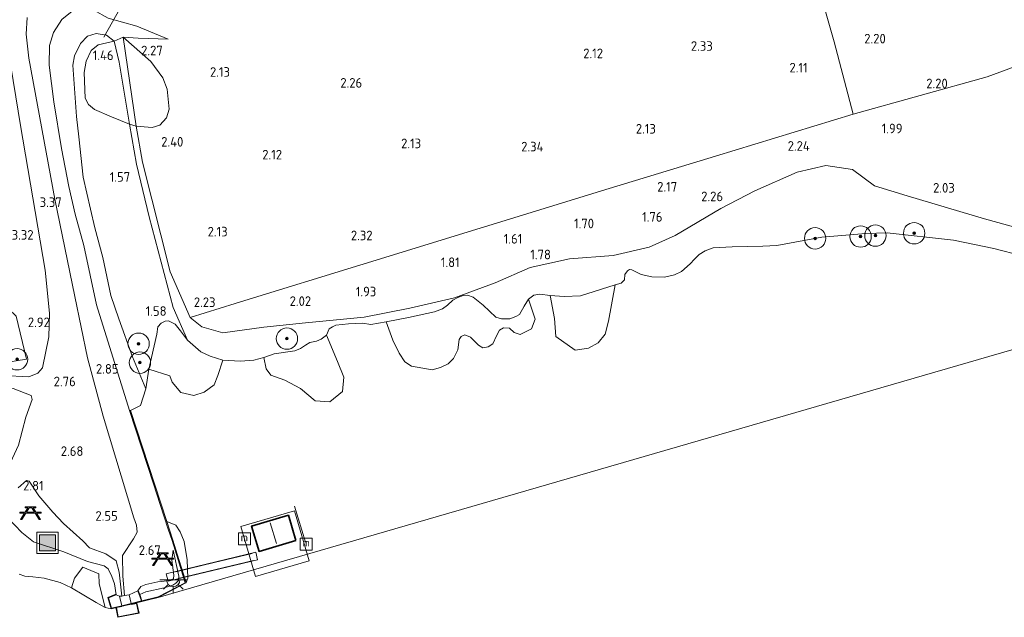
# Model space of a CAD drawing. Extents: x 141961 to 144947, y 416202 to 417778.
# Tile 24 of 122: x 142319 to 142503, y 417014 to 417126. Entities that reach past the tile are written whole.
import ezdxf
from ezdxf.enums import TextEntityAlignment as Align

# ---------------------------------------------------------------- set-up
doc = ezdxf.new("R2010")
doc.units = 0
for name, color, linetype, lineweight in [('B-ME-GR-BOOM-S', 90, 'Continuous', 25), ('B-ME-GR-BOUWLAND_AKKERBOUW-GV', 80, 'Continuous', 13), ('B-ME-GR-GRAS-GV', 60, 'Continuous', 13), ('B-ME-GR-STRUIK-GV', 90, 'Continuous', 13), ('B-ME-GW-TALUD_KRUIN-G', 90, 'Continuous', 18), ('B-ME-GW-TALUD_TEEN-G', 90, 'Continuous', 18), ('B-ME-IE-MEUBILAIR_WATERWEGMEUBILAIR-S', 150, 'Continuous', 25), ('B-ME-IE-MEUBILAIR_WATERWEGMEUBILAIR_AFMEERCONSTRUCTIE-G', 150, 'Continuous', 18), ('B-ME-IE-MEUBILAIR_WEGMEUBILAIR-S', 7, 'Continuous', 25), ('B-ME-IE-TERREINAFSCHEIDING_DOORGANG-G', 210, 'Continuous', 18), ('B-ME-IE-TERREINAFSCHEIDING_KUNSTMATIG_HEKWERK-G', 20, 'IE-TERREINAFSCHEIDING-KUNSTMATIG', 18), ('B-ME-IE-TERREINAFSCHEIDING_KUNSTMATIG_MUUR-GV', 90, 'Continuous', 18), ('B-ME-KG-KADASTRAAL_DAKRAND-G', 170, 'Continuous', 18), ('B-ME-KG-KADASTRAAL_NOK-G', 10, 'Continuous', 18), ('B-ME-KW-KUNSTWERK_BRUG-GV', 170, 'Continuous', 18), ('B-ME-KW-KUNSTWERK_DUIKER-G', 170, 'Continuous', 18), ('B-ME-KW-KUNSTWERK_PONTON-GV', 170, 'Continuous', 18), ('B-ME-KW-KUNSTWERK_STEIGER-GV', 170, 'Continuous', 18), ('B-ME-OB-BEKLEDING_STORTSTEEN-GV', 30, 'Continuous', 18), ('B-ME-OB-OEVERVOORZIENING-G', 7, 'Continuous', 18), ('B-ME-OG-BEBOUWING_SCHUUR-GV', 7, 'Continuous', 35), ('B-ME-OG-HOOGTEPUNT-S', 7, 'Continuous', 25), ('B-ME-OG-TERREIN_GROEN-GV', 7, 'Continuous', 18), ('B-ME-OG-TERREIN_RECREATIE-GV', 7, 'Continuous', 18), ('B-ME-OG-WATER_HAVEN-GV', 170, 'Continuous', 18), ('B-ME-OG-WATER_RIVIER-GV', 130, 'Continuous', 18), ('B-ME-VH-VERHARDING_BETON-GV', 252, 'Continuous', 18), ('B-ME-VH-VERHARDING_HALFVERHARDING-GV', 252, 'Continuous', 18)]:
    doc.layers.add(name, color=color, linetype=linetype, lineweight=lineweight)
doc.styles.add('NLCS-ISO', font='NLCS-ISO.ttf')
doc.styles.add('NLCS-ISO-ANNOTATIVE-T18', font='NLCS-ISO.ttf', dxfattribs={"height": 1.8})
doc.linetypes.add('IE-TERREINAFSCHEIDING-KUNSTMATIG', pattern='A,4,[82,NLCS.SHX,S=0.75,R=90,X=0,Y=0],4,-2', length=10)

# ---------------------------------------------------------------- blocks, each defined once
blk = doc.blocks.new('SAL-HOOGTELABEL-SO')
at = {"color": 0, "linetype": 'ByBlock', "lineweight": -2, "style": 'NLCS-ISO-ANNOTATIVE-T18'}
blk.add_attdef('HOOGTE', text='', height=1.8, dxfattribs=at).set_placement((2.79, 0), align=Align.RIGHT)
blk = doc.blocks.new('SGR-BOOM_01-SO')
at = {"linetype": 'ByBlock', "lineweight": 18}
h = blk.add_hatch(color=0, dxfattribs=at)
h.dxf.hatch_style = 1
edge = h.paths.add_edge_path()
edge.add_arc((0, 0), 0.25, 0, 360)
at = {"color": 0, "linetype": 'ByBlock', "lineweight": 18}
for radius in [2, 0.25]:
    blk.add_circle((0, 0), radius, dxfattribs=at)
blk = doc.blocks.new('SIE-WEG_PICKNICKTAFEL-SO')
at = {"color": 0, "linetype": 'ByBlock', "lineweight": 18}
for points in [[(-0.89, -0.2), (-1.64, -1.4), (-1.88, -1.4), (-1.12, -0.2), (-2, -0.2), (-2, 0), (-1, 0), (-0.5, 0.8), (-1, 0.8), (-1, 1), (1, 1), (1, 0.8), (0.5, 0.8), (1, 0), (2, 0), (2, -0.2), (1.12, -0.2), (1.88, -1.4), (1.64, -1.4), (0.89, -0.2)], [(-0.76, 0), (0.76, 0), (0.26, 0.8), (-0.26, 0.8)]]:
    blk.add_lwpolyline(points, close=True, dxfattribs=at)
blk = doc.blocks.new('SKL-ET_OV_LICHTPUNT-SO')
at = {"color": 0, "linetype": 'ByBlock', "lineweight": 18}
for points in [[(-1.25, 0), (-2.5, 0)], [(1.25, 0), (2.5, 0)], [(-0.92, -0.85), (-1.83, -1.7)], [(0, -1.25), (0, -2.5)], [(0.92, -0.85), (1.83, -1.7)]]:
    blk.add_lwpolyline(points, dxfattribs=at)
blk.add_lwpolyline([(0, 0), (1.25, 0, -1), (-1.25, 0)], format="xyb", close=True, dxfattribs=at)
blk = doc.blocks.new('SIE-WEG_AFVALBAK-SO')
at = {"linetype": 'ByBlock', "lineweight": 18}
h = blk.add_hatch(color=0, dxfattribs=at)
h.dxf.hatch_style = 1
h.paths.add_polyline_path([(-1.5, -1.5), (1.5, -1.5), (1.5, 1.5), (-1.5, 1.5)])
at = {"color": 0, "linetype": 'ByBlock', "lineweight": 18}
for points in [[(-2, -2), (2, -2), (2, 2), (-2, 2)], [(-1.5, -1.5), (1.5, -1.5), (1.5, 1.5), (-1.5, 1.5)]]:
    blk.add_lwpolyline(points, close=True, dxfattribs=at)
blk = doc.blocks.new('SIE-WATER_MEERPAAL-SO')
at = {"color": 0, "linetype": 'ByBlock', "lineweight": 18}
blk.add_lwpolyline([(-1.12, -1.12), (1.12, -1.12), (1.12, 1.12), (-1.12, 1.12)], close=True, dxfattribs=at)
at = {"color": 0, "linetype": 'ByBlock', "lineweight": 18, "style": 'NLCS-ISO'}
blk.add_text('m', height=1.5, dxfattribs=at).set_placement((0, 0.28), align=Align.MIDDLE_CENTER)

msp = doc.modelspace()

# ---------------------------------------------------------------- linework, layer by layer
at = {"layer": 'B-ME-GR-BOUWLAND_AKKERBOUW-GV'}
msp.add_polyline3d([(142500.03, 417114.98, 2.26), (142474.93, 417108.04, 2.39), (142471.35, 417121.57, 2.39), (142460.7, 417159.02, 2.28), (142457.82, 417169.07, 2.27), (142617.39, 417207.03, 2.09), (142617.69, 417187.81, 2.11), (142617.81, 417169.15, 2.09), (142617.88, 417158.57, 2.15), (142607.05, 417154.54, 2.21), (142585.91, 417146.64, 2.27), (142563.68, 417138.51, 2.22), (142544.9, 417131.56, 2.19), (142522.68, 417123.34, 2.22)], close=True, dxfattribs=at)
at = {"layer": 'B-ME-GR-GRAS-GV'}
for points in [[(142460.7, 417159.02, 2.28), (142471.35, 417121.57, 2.39), (142474.93, 417108.04, 2.39), (142449.15, 417100.18, 2.35), (142429.25, 417094.08, 2.31), (142405.93, 417086.9, 2.31), (142382.61, 417079.72, 2.31), (142361.06, 417073.11, 2.29), (142359.3, 417072.57, 2.29), (142350.83, 417069.97, 2.27), (142347.14, 417078.47, 2.25), (142341.91, 417099.03, 2.18), (142340.76, 417105.75, 2.17), (142343.74, 417105.54, 2.13), (142345.15, 417105.98, 2.23), (142346.43, 417107.33, 2.27), (142346.91, 417108.94, 2.33), (142346.58, 417112.68, 2.33), (142345.72, 417114.79, 2.35), (142343.51, 417117.9, 2.35), (142338.33, 417122.45, 2.31), (142341.15, 417122.21, 2.4), (142346.75, 417122.04, 2.49), (142340.85, 417124.51, 3.21), (142335.54, 417126.01, 3.54)], [(142326.82, 417125.71, 4.25), (142325.28, 417123.31, 4.22), (142324.53, 417120.86, 4.08), (142324.44, 417117.17, 3.98), (142325.33, 417110.35, 3.73), (142326.78, 417101.57, 3.52), (142328.15, 417094.45, 3.23), (142329.35, 417089.28, 3.15), (142330.97, 417083.44, 3.19), (142333.31, 417072.35, 2.99), (142339.53, 417052.52, 2.36), (142343.99, 417038.82, 2.25), (142345.27, 417034.92, 2.4), (142346.77, 417030.34, 2.52), (142347.47, 417028.21, 2.45), (142348.59, 417024.62, 2.27), (142349.94, 417020.31, 1.46), (142344.86, 417017.64, 1.52), (142341.81, 417016.91, 1.06), (142341.41, 417018.11, 1.57), (142342.54, 417018.63, 1.47), (142346.01, 417019.35, 1.64), (142347.63, 417019.86, 1.81), (142348.17, 417020.24, 1.77), (142348.69, 417020.74, 1.74), (142348.74, 417021.53, 1.75), (142347.7, 417026.42, 2.37), (142347.45, 417024.52, 2.56), (142347.81, 417021.73, 2.45), (142347.73, 417021.01, 2.41), (142346.59, 417020.64, 2.39), (142344.82, 417020.5, 2.56), (142342.58, 417019.99, 2.57), (142341.6, 417019.59, 2.52), (142341.06, 417018.81, 2.33), (142339.43, 417018.07, 2.3), (142338.58, 417017.9, 2.27), (142338.27, 417021.53, 2.55), (142338.2, 417025.43, 2.76), (142340.28, 417028.51, 2.75), (142340.92, 417029.8, 2.68), (142340.84, 417031.11, 2.71), (142340.34, 417032.48, 2.7), (142334.55, 417051.46, 2.87), (142331.63, 417062.42, 2.86), (142329.28, 417073.88, 3.01), (142325.52, 417092.09, 3.49), (142320.67, 417118.47, 4.28), (142320.19, 417122.99, 4.4), (142320.33, 417126.1, 4.54)], [(142335.54, 417126.01, 3.54), (142340.85, 417124.51, 3.21), (142346.75, 417122.04, 2.49), (142341.15, 417122.21, 2.4), (142338.33, 417122.45, 2.31), (142336.64, 417121.65, 1.51), (142335.2, 417122.82, 1.64), (142333.25, 417123.13, 1.57), (142331.67, 417122.64, 1.65), (142330.34, 417121.27, 1.72), (142329.22, 417118.95, 1.64), (142328.92, 417117.16, 1.6), (142329.61, 417107.59, 1.59), (142330.05, 417103.78, 1.6), (142330.85, 417096.19, 1.71), (142332.19, 417090.26, 1.88), (142333.02, 417086.73, 1.83), (142334.52, 417081.16, 1.91), (142336.02, 417074.07, 1.93), (142337.49, 417069.73, 1.8), (142340.05, 417062.6, 1.37), (142342.57, 417056.59, 1), (142341.58, 417053.49, 1), (142339.67, 417052.57, 1), (142339.53, 417052.52, 2.36), (142333.31, 417072.35, 2.99), (142330.97, 417083.44, 3.19), (142329.35, 417089.28, 3.15), (142328.15, 417094.45, 3.23), (142326.78, 417101.57, 3.52), (142325.33, 417110.35, 3.73), (142324.44, 417117.17, 3.98), (142324.53, 417120.86, 4.08), (142325.28, 417123.31, 4.22), (142326.82, 417125.71, 4.25)], [(142507.43, 417086.24, 2.17), (142499.54, 417088.41, 1.93), (142485.07, 417092.73, 1.78), (142478.94, 417094.6, 1.97), (142474.82, 417097.66, 1.85), (142469.84, 417098.39, 1.97), (142464.43, 417097.16, 2.1), (142456.52, 417093.66, 2.15), (142450.17, 417090.37, 2.13), (142441.63, 417085.33, 1.83), (142436.76, 417083.12, 1.78), (142430.05, 417081.57, 1.67), (142421.87, 417080.95, 1.6), (142414.46, 417079.31, 1.62), (142407.93, 417076.45, 1.62), (142400.3, 417073.65, 1.65), (142391.98, 417071.73, 1.8), (142383.45, 417070.01, 1.85), (142372.46, 417068.95, 1.85), (142364.66, 417068.15, 2.11), (142356.94, 417067.1, 2.27), (142353.04, 417068.2, 2.27), (142350.83, 417069.97, 2.27), (142359.3, 417072.57, 2.29), (142361.06, 417073.11, 2.29), (142382.61, 417079.72, 2.31), (142405.93, 417086.9, 2.31), (142429.25, 417094.08, 2.31), (142449.15, 417100.18, 2.35), (142474.93, 417108.04, 2.39), (142500.03, 417114.98, 2.26), (142522.68, 417123.34, 2.22)], [(142316.86, 417119.71, 4.36), (142319.11, 417105.89, 3.87), (142323.72, 417078.84, 3.14), (142324.54, 417070.76, 2.98), (142324.41, 417066.32, 3.01), (142323.25, 417060.55, 2.83), (142322.34, 417059.53, 2.92), (142320.69, 417058.87, 2.93), (142315.89, 417059.07, 3.06)], [(142506.59, 417081.49, 1), (142501.28, 417082.86, 1), (142493.71, 417084.41, 1), (142481.28, 417085.77, 1), (142477.33, 417085.69, 1), (142469.1, 417085, 1), (142460.66, 417083.4, 1), (142458.05, 417083.3, 1), (142452.29, 417083.18, 1), (142448.73, 417082.98, 1), (142447.25, 417082.42, 1), (142446.13, 417081.72, 1), (142445.24, 417080.85, 1), (142444.46, 417080, 1), (142442.82, 417078.55, 1), (142441.5, 417077.93, 1), (142439.65, 417077.48, 1), (142437.25, 417077.54, 1), (142435.23, 417078, 1), (142433.53, 417078.89, 1), (142433.1, 417078.91, 1), (142432.7, 417078.67, 1), (142432.23, 417078, 1), (142432.12, 417077.02, 1), (142431.53, 417076.37, 1), (142430.4, 417076.06, 1), (142423.89, 417073.98, 1), (142420.83, 417073.87, 1), (142418.2, 417074.04, 1), (142416.31, 417074.34, 1), (142415.16, 417074.14, 1), (142414.16, 417073.38, 1), (142413.38, 417072.05, 1), (142412.48, 417070.53, 1), (142411.79, 417070.15, 1), (142410.71, 417069.72, 1), (142409.12, 417069.68, 1), (142408.08, 417070.04, 1), (142405.71, 417072.25, 1), (142403.79, 417073.75, 1), (142402.75, 417074.14, 1), (142401.92, 417074.06, 1), (142400.95, 417073.71, 1), (142400.04, 417073.17, 1), (142399.02, 417072.24, 1), (142398.08, 417071.57, 1), (142396.61, 417070.99, 1), (142391.69, 417069.97, 1), (142387.55, 417069.15, 1), (142384.65, 417068.66, 1), (142383.08, 417068.87, 1), (142380.49, 417068.78, 1), (142378.14, 417068.54, 1), (142377.48, 417068.22, 1), (142376.87, 417067.83, 1), (142376.35, 417066.67, 1), (142375.39, 417065.88, 1), (142374.47, 417065.5, 1), (142373.28, 417065.27, 1), (142372.43, 417064.79, 1), (142371.51, 417064.18, 1), (142370.43, 417063.7, 1), (142366.58, 417063.17, 1), (142364.66, 417062.46, 1), (142362.79, 417061.99, 1), (142360.27, 417061.76, 1), (142356.95, 417061.97, 1), (142354.62, 417062.7, 1), (142352.87, 417063.54, 1), (142350.38, 417065.69, 1), (142347.68, 417071.83, 1.49), (142343.19, 417088.77, 1.6), (142340.84, 417098.67, 1.66), (142339.48, 417106.17, 1.5), (142340.76, 417105.75, 2.17), (142341.91, 417099.03, 2.18), (142347.14, 417078.47, 2.25), (142350.83, 417069.97, 2.27), (142353.04, 417068.2, 2.27), (142356.94, 417067.1, 2.27), (142364.66, 417068.15, 2.11), (142372.46, 417068.95, 1.85), (142383.45, 417070.01, 1.85), (142391.98, 417071.73, 1.8), (142400.3, 417073.65, 1.65), (142407.93, 417076.45, 1.62), (142414.46, 417079.31, 1.62), (142421.87, 417080.95, 1.6), (142430.05, 417081.57, 1.67), (142436.76, 417083.12, 1.78), (142441.63, 417085.33, 1.83), (142450.17, 417090.37, 2.13), (142456.52, 417093.66, 2.15), (142464.43, 417097.16, 2.1), (142469.84, 417098.39, 1.97), (142474.82, 417097.66, 1.85), (142478.94, 417094.6, 1.97), (142485.07, 417092.73, 1.78), (142499.54, 417088.41, 1.93), (142507.43, 417086.24, 2.17)], [(142316.35, 417061.53, 3.09), (142320.24, 417062.15, 3.25), (142318.3, 417070.23, 3.33)], [(142318.68, 417038.09, 2.79), (142320.24, 417039.45, 2.73), (142320.74, 417039.33, 2.75), (142322.54, 417036.58, 2.79), (142325.13, 417033.53, 2.69), (142327.18, 417031.4, 2.85), (142330.78, 417028.16, 2.83), (142331.99, 417026.84, 2.8), (142335.05, 417025.74, 2.8), (142336.99, 417024.38, 2.67), (142337.55, 417022.28, 2.62), (142338.04, 417017.8, 2.27), (142337.62, 417017.76, 2.24), (142337.01, 417018.07, 2.24), (142336.71, 417020.11, 2.46), (142336.21, 417021.46, 2.55), (142335.51, 417022.88, 2.67), (142334.76, 417023.48, 2.7), (142331.64, 417024.27, 2.76), (142327.23, 417026.06, 2.73), (142321.56, 417027.95, 2.65), (142319.38, 417029.72, 2.61), (142316.76, 417032.43, 2.53)], [(142316.76, 417032.43, 2.53), (142319.38, 417029.72, 2.61), (142321.56, 417027.95, 2.65), (142327.23, 417026.06, 2.73), (142331.64, 417024.27, 2.76), (142334.76, 417023.48, 2.7), (142335.51, 417022.88, 2.67), (142336.21, 417021.46, 2.55), (142336.71, 417020.11, 2.46), (142337.01, 417018.07, 2.24), (142336.97, 417018.16, 2.24), (142335.44, 417017.53, 2.2), (142336.09, 417015.43, 1), (142334.98, 417015.64, 1), (142333.81, 417020.11, 1.4), (142333.74, 417021.96, 1.67), (142330.77, 417023.2, 1.58), (142329.19, 417021.14, 1.13), (142328.67, 417019.35, 1), (142326.52, 417020.36, 1), (142323.55, 417021.19, 1), (142321.44, 417021.41, 1), (142319.9, 417021.55, 1), (142318.83, 417021.9, 1)]]:
    msp.add_polyline3d(points, dxfattribs=at)
for points in [[(142347.68, 417071.83, 1.49), (142350.38, 417065.69, 1), (142349.05, 417067.47, 1), (142348.05, 417068.69, 1), (142346.79, 417069.33, 1), (142346.2, 417069.25, 1), (142345.45, 417068.87, 1), (142344.83, 417068.21, 1), (142344.64, 417066.82, 1), (142343.11, 417060.27, 1), (142342.57, 417056.59, 1), (142340.05, 417062.6, 1.37), (142337.49, 417069.73, 1.8), (142336.02, 417074.07, 1.93), (142334.52, 417081.16, 1.91), (142333.02, 417086.73, 1.83), (142332.19, 417090.26, 1.88), (142330.85, 417096.19, 1.71), (142330.05, 417103.78, 1.6), (142329.61, 417107.59, 1.59), (142328.92, 417117.16, 1.6), (142329.22, 417118.95, 1.64), (142330.34, 417121.27, 1.72), (142331.67, 417122.64, 1.65), (142333.25, 417123.13, 1.57), (142335.2, 417122.82, 1.64), (142336.64, 417121.65, 1.51), (142333.61, 417121, 1.55), (142332.33, 417119.94, 1.57), (142331.38, 417117.91, 1.52), (142331.05, 417115.8, 1.4), (142331.19, 417110.98, 1.3), (142331.82, 417109.81, 1.3), (142332.94, 417108.89, 1.38), (142336.16, 417107.51, 1.5), (142339.48, 417106.17, 1.5), (142340.84, 417098.67, 1.66), (142343.19, 417088.77, 1.6)], [(142309.26, 417034.24, 2.61), (142304.83, 417029.03, 2.3), (142315.03, 417056.02, 2.99), (142315.26, 417056.82, 3.01), (142317.73, 417056.65, 2.96), (142321.07, 417055.37, 2.9), (142321.26, 417054.6, 2.82), (142320.08, 417051.31, 2.82), (142318.76, 417046.04, 2.83), (142315.8, 417039.66, 2.77), (142314.13, 417037.71, 2.73), (142312.69, 417035.89, 2.51), (142311.22, 417035.48, 2.56)], [(142346.01, 417019.35, 1.64), (142342.54, 417018.63, 1.47), (142341.41, 417018.11, 1.57), (142341.15, 417018.84, 2.33), (142341.06, 417018.81, 2.33), (142341.6, 417019.59, 2.52), (142342.58, 417019.99, 2.57), (142344.82, 417020.5, 2.56), (142346.59, 417020.64, 2.39), (142347.73, 417021.01, 2.41), (142347.81, 417021.73, 2.45), (142347.45, 417024.52, 2.56), (142347.7, 417026.42, 2.37), (142348.74, 417021.53, 1.75), (142348.69, 417020.74, 1.74), (142348.17, 417020.24, 1.77), (142347.63, 417019.86, 1.81)]]:
    msp.add_polyline3d(points, close=True, dxfattribs=at)
at = {"layer": 'B-ME-GR-STRUIK-GV'}
for points in [[(142337.56, 417117.72, 1.61), (142339.48, 417106.17, 1.5), (142336.16, 417107.51, 1.5), (142332.94, 417108.89, 1.38), (142331.82, 417109.81, 1.3), (142331.19, 417110.98, 1.3), (142331.05, 417115.8, 1.4), (142331.38, 417117.91, 1.52), (142332.33, 417119.94, 1.57), (142333.61, 417121, 1.55), (142336.64, 417121.65, 1.51)], [(142338.33, 417122.45, 2.31), (142340.76, 417105.75, 2.17), (142339.48, 417106.17, 1.5), (142337.56, 417117.72, 1.61), (142336.64, 417121.65, 1.51)], [(142345.15, 417105.98, 2.23), (142343.74, 417105.54, 2.13), (142340.76, 417105.75, 2.17), (142338.33, 417122.45, 2.31), (142343.51, 417117.9, 2.35), (142345.72, 417114.79, 2.35), (142346.58, 417112.68, 2.33), (142346.91, 417108.94, 2.33), (142346.43, 417107.33, 2.27)]]:
    msp.add_polyline3d(points, close=True, dxfattribs=at)
at = {"layer": 'B-ME-GW-TALUD_KRUIN-G'}
for points in [[(142339.53, 417052.52, 2.36), (142333.31, 417072.35, 2.99), (142330.97, 417083.44, 3.19), (142329.35, 417089.28, 3.15), (142328.15, 417094.45, 3.23), (142326.78, 417101.57, 3.52), (142325.33, 417110.35, 3.73), (142324.44, 417117.17, 3.98), (142324.53, 417120.86, 4.08), (142325.28, 417123.31, 4.22), (142326.82, 417125.71, 4.25), (142328.78, 417127.27, 4.08), (142329.95, 417127.78, 4.05), (142331.4, 417127.88, 3.86), (142332.84, 417127.48, 3.83), (142335.54, 417126.01, 3.54), (142340.85, 417124.51, 3.21), (142346.75, 417122.04, 2.49)], [(142338.33, 417122.45, 2.31), (142340.76, 417105.75, 2.17), (142341.91, 417099.03, 2.18), (142347.14, 417078.47, 2.25), (142350.83, 417069.97, 2.27), (142353.04, 417068.2, 2.27), (142356.94, 417067.1, 2.27), (142364.66, 417068.15, 2.11), (142372.46, 417068.95, 1.85), (142383.45, 417070.01, 1.85), (142391.98, 417071.73, 1.8), (142400.3, 417073.65, 1.65), (142407.93, 417076.45, 1.62), (142414.46, 417079.31, 1.62), (142421.87, 417080.95, 1.6), (142430.05, 417081.57, 1.67), (142436.76, 417083.12, 1.78), (142441.63, 417085.33, 1.83), (142450.17, 417090.37, 2.13), (142456.52, 417093.66, 2.15), (142464.43, 417097.16, 2.1), (142469.84, 417098.39, 1.97), (142474.82, 417097.66, 1.85), (142478.94, 417094.6, 1.97), (142485.07, 417092.73, 1.78), (142499.54, 417088.41, 1.93), (142507.43, 417086.24, 2.17)], [(142312.11, 417025.35, 1), (142313.56, 417029.64, 1.83), (142315.55, 417033.79, 2.46), (142316.76, 417032.43, 2.53), (142319.38, 417029.72, 2.61), (142321.56, 417027.95, 2.65), (142327.23, 417026.06, 2.73), (142331.64, 417024.27, 2.76), (142334.76, 417023.48, 2.7), (142335.51, 417022.88, 2.67), (142336.21, 417021.46, 2.55), (142336.71, 417020.11, 2.46), (142337.01, 417018.07, 2.24)], [(142347.7, 417026.42, 2.37), (142347.45, 417024.52, 2.56), (142347.81, 417021.73, 2.45), (142347.73, 417021.01, 2.41), (142346.59, 417020.64, 2.39), (142344.82, 417020.5, 2.56), (142342.58, 417019.99, 2.57), (142341.6, 417019.59, 2.52), (142341.06, 417018.81, 2.33)]]:
    msp.add_polyline3d(points, dxfattribs=at)
at = {"layer": 'B-ME-GW-TALUD_TEEN-G'}
for points in [[(142342.57, 417056.59, 1), (142340.05, 417062.6, 1.37), (142337.49, 417069.73, 1.8), (142336.02, 417074.07, 1.93), (142334.52, 417081.16, 1.91), (142333.02, 417086.73, 1.83), (142332.19, 417090.26, 1.88), (142330.85, 417096.19, 1.71), (142330.05, 417103.78, 1.6), (142329.61, 417107.59, 1.59), (142328.92, 417117.16, 1.6), (142329.22, 417118.95, 1.64), (142330.34, 417121.27, 1.72), (142331.67, 417122.64, 1.65), (142333.25, 417123.13, 1.57), (142335.2, 417122.82, 1.64), (142336.64, 417121.65, 1.51), (142337.56, 417117.72, 1.61), (142339.48, 417106.17, 1.5), (142340.84, 417098.67, 1.66), (142343.19, 417088.77, 1.6), (142347.68, 417071.83, 1.49), (142350.38, 417065.69, 1)], [(142338.33, 417122.45, 2.31), (142341.15, 417122.21, 2.4), (142346.75, 417122.04, 2.49)], [(142341.41, 417018.11, 1.57), (142342.54, 417018.63, 1.47), (142346.01, 417019.35, 1.64), (142347.63, 417019.86, 1.81), (142348.17, 417020.24, 1.77), (142348.69, 417020.74, 1.74), (142348.74, 417021.53, 1.75), (142347.7, 417026.42, 2.37)]]:
    msp.add_polyline3d(points, dxfattribs=at)
at = {"layer": 'B-ME-IE-MEUBILAIR_WATERWEGMEUBILAIR_AFMEERCONSTRUCTIE-G'}
msp.add_polyline3d([(142372.42, 417027.9, 1.28), (142370.37, 417034.61, 1.34)], dxfattribs=at)
at = {"layer": 'B-ME-IE-TERREINAFSCHEIDING_DOORGANG-G'}
msp.add_polyline3d([(142359.3, 417072.57, 2.29), (142361.06, 417073.11, 2.29)], dxfattribs=at)
at = {"layer": 'B-ME-IE-TERREINAFSCHEIDING_KUNSTMATIG_HEKWERK-G'}
for points in [[(142685.17, 417203.12, 2.51), (142673.81, 417195.41, 2.4), (142656.29, 417183.65, 2.49), (142636.2, 417170.14, 2.51), (142620.45, 417159.53, 2.34), (142617.88, 417158.57, 2.15), (142607.05, 417154.54, 2.21), (142585.91, 417146.64, 2.27), (142563.68, 417138.51, 2.22), (142544.9, 417131.56, 2.19), (142522.68, 417123.34, 2.22), (142500.03, 417114.98, 2.26), (142474.93, 417108.04, 2.39)], [(142361.06, 417073.11, 2.29), (142382.61, 417079.72, 2.31), (142405.93, 417086.9, 2.31), (142429.25, 417094.08, 2.31), (142449.15, 417100.18, 2.35), (142474.93, 417108.04, 2.39), (142471.35, 417121.57, 2.39), (142460.7, 417159.02, 2.28), (142457.82, 417169.07, 2.27)], [(142350.83, 417069.97, 2.27), (142359.3, 417072.57, 2.29)], [(142318.3, 417070.23, 3.33), (142320.24, 417062.15, 3.25), (142316.35, 417061.53, 3.09), (142316.17, 417060.05, 3.09)], [(142348.18, 417022.36, 2.52), (142355.37, 417024.1, 2.12), (142362.43, 417025.8, 1.58)], [(142362.71, 417024.48, 1.59), (142355.66, 417022.78, 2.12), (142348.59, 417021.08, 2.46)], [(142337.62, 417017.76, 2.24), (142338.05, 417016.01, 2.22)], [(142339.43, 417018.07, 2.3), (142339.83, 417016.43, 2.22)], [(142339.87, 417016.2, 2.25), (142340.8, 417016.39, 2.25), (142341.17, 417014.67, 2.25), (142337.39, 417013.95, 2.25), (142337.05, 417015.64, 2.25), (142338.09, 417015.85, 2.25)]]:
    msp.add_polyline3d(points, dxfattribs=at)
at = {"layer": 'B-ME-IE-TERREINAFSCHEIDING_KUNSTMATIG_MUUR-GV'}
msp.add_polyline3d([(142342.79, 417017.06, 1), (142341.84, 417016.82, 1), (142336.09, 417015.43, 1), (142335.44, 417017.53, 2.2), (142336.97, 417018.16, 2.24), (142337.01, 417018.07, 2.24), (142335.56, 417017.47, 2.2), (142336.16, 417015.55, 2.22), (142338.05, 417016.01, 2.22), (142339.83, 417016.43, 2.22), (142341.72, 417016.89, 2.22), (142341.06, 417018.81, 2.33), (142341.15, 417018.84, 2.33), (142341.41, 417018.11, 1.57), (142341.81, 417016.91, 1.06), (142344.86, 417017.64, 1.52), (142349.94, 417020.31, 1.46), (142348.59, 417024.62, 2.27), (142347.47, 417028.21, 2.45), (142346.77, 417030.34, 2.52), (142345.27, 417034.92, 2.4), (142343.99, 417038.82, 2.25), (142339.53, 417052.52, 2.36), (142339.67, 417052.57, 1), (142346.46, 417031.78, 1), (142347.61, 417028.25, 2.45), (142348.73, 417024.66, 2.27), (142350.09, 417020.33, 1), (142350.06, 417020.26, 1), (142344.89, 417017.55, 1)], close=True, dxfattribs=at)
at = {"layer": 'B-ME-KG-KADASTRAAL_DAKRAND-G'}
msp.add_polyline3d([(142363.77, 417026.24, 3.2), (142362.4, 417030.87, 3.29), (142369.23, 417032.88, 3.28), (142370.59, 417028.25, 3.3)], close=True, dxfattribs=at)
at = {"layer": 'B-ME-KG-KADASTRAAL_NOK-G'}
msp.add_polyline3d([(142365.86, 417031.53, 4.04), (142367.04, 417027.62, 4.07)], dxfattribs=at)
at = {"layer": 'B-ME-KW-KUNSTWERK_BRUG-GV'}
msp.add_polyline3d([(142363.46, 417024.61, 1.54), (142346.71, 417020.57, 2.55), (142346.38, 417021.98, 2.62), (142363.12, 417026.02, 1.52)], close=True, dxfattribs=at)
at = {"layer": 'B-ME-KW-KUNSTWERK_DUIKER-G'}
msp.add_polyline3d([(142334.67, 417122.45, 1.61), (142340.67, 417133.12, 1.38)], dxfattribs=at)
at = {"layer": 'B-ME-KW-KUNSTWERK_PONTON-GV'}
msp.add_polyline3d([(142373.13, 417024.41, 1.35), (142363.11, 417021.48, 1.39), (142360.37, 417030.84, 1.33), (142370.39, 417033.77, 1.37)], close=True, dxfattribs=at)
at = {"layer": 'B-ME-KW-KUNSTWERK_STEIGER-GV'}
msp.add_polyline3d([(142341.29, 417014.59, 2.25), (142337.31, 417013.83, 2.25), (142336.93, 417015.72, 2.25), (142340.88, 417016.5, 2.25)], close=True, dxfattribs=at)
at = {"layer": 'B-ME-OB-BEKLEDING_STORTSTEEN-GV'}
for points in [[(142350.43, 417021.16, 1), (142350.09, 417020.33, 1), (142348.73, 417024.66, 2.27), (142347.61, 417028.25, 2.45), (142346.46, 417031.78, 1), (142348.19, 417031.07, 1), (142349.01, 417029.82, 1), (142349.76, 417028, 1), (142350.31, 417024.58, 1)], [(142333.81, 417020.11, 1.4), (142334.98, 417015.64, 1), (142333.26, 417016.58, 1), (142328.67, 417019.35, 1), (142329.19, 417021.14, 1.13), (142330.77, 417023.2, 1.58), (142333.74, 417021.96, 1.67)]]:
    msp.add_polyline3d(points, close=True, dxfattribs=at)
at = {"layer": 'B-ME-OB-OEVERVOORZIENING-G'}
msp.add_polyline3d([(142506.59, 417081.49, 1), (142501.28, 417082.86, 1), (142493.71, 417084.41, 1), (142481.28, 417085.77, 1), (142477.33, 417085.69, 1), (142469.1, 417085, 1), (142460.66, 417083.4, 1), (142458.05, 417083.3, 1), (142452.29, 417083.18, 1), (142448.73, 417082.98, 1), (142447.25, 417082.42, 1), (142446.13, 417081.72, 1), (142445.24, 417080.85, 1), (142444.46, 417080, 1), (142442.82, 417078.55, 1), (142441.5, 417077.93, 1), (142439.65, 417077.48, 1), (142437.25, 417077.54, 1), (142435.23, 417078, 1), (142433.53, 417078.89, 1), (142433.1, 417078.91, 1), (142432.7, 417078.67, 1), (142432.23, 417078, 1), (142432.12, 417077.02, 1), (142431.53, 417076.37, 1), (142430.4, 417076.06, 1), (142423.89, 417073.98, 1), (142420.83, 417073.87, 1), (142418.2, 417074.04, 1), (142416.31, 417074.34, 1), (142415.16, 417074.14, 1), (142414.16, 417073.38, 1), (142413.38, 417072.05, 1), (142412.48, 417070.53, 1), (142411.79, 417070.15, 1), (142410.71, 417069.72, 1), (142409.12, 417069.68, 1), (142408.08, 417070.04, 1), (142405.71, 417072.25, 1), (142403.79, 417073.75, 1), (142402.75, 417074.14, 1), (142401.92, 417074.06, 1), (142400.95, 417073.71, 1), (142400.04, 417073.17, 1), (142399.02, 417072.24, 1), (142398.08, 417071.57, 1), (142396.61, 417070.99, 1), (142391.69, 417069.97, 1), (142387.55, 417069.15, 1), (142384.65, 417068.66, 1), (142383.08, 417068.87, 1), (142380.49, 417068.78, 1), (142378.14, 417068.54, 1), (142377.48, 417068.22, 1), (142376.87, 417067.83, 1), (142376.35, 417066.67, 1), (142375.39, 417065.88, 1), (142374.47, 417065.5, 1), (142373.28, 417065.27, 1), (142372.43, 417064.79, 1), (142371.51, 417064.18, 1), (142370.43, 417063.7, 1), (142366.58, 417063.17, 1), (142364.66, 417062.46, 1), (142362.79, 417061.99, 1), (142360.27, 417061.76, 1), (142356.95, 417061.97, 1), (142354.62, 417062.7, 1), (142352.87, 417063.54, 1), (142350.38, 417065.69, 1), (142349.05, 417067.47, 1), (142348.05, 417068.69, 1), (142346.79, 417069.33, 1), (142346.2, 417069.25, 1), (142345.45, 417068.87, 1), (142344.83, 417068.21, 1), (142344.64, 417066.82, 1), (142343.11, 417060.27, 1), (142342.57, 417056.59, 1), (142341.58, 417053.49, 1), (142339.67, 417052.57, 1), (142346.46, 417031.78, 1), (142348.19, 417031.07, 1), (142349.01, 417029.82, 1), (142349.76, 417028, 1), (142350.31, 417024.58, 1), (142350.43, 417021.16, 1), (142350.09, 417020.33, 1), (142350.06, 417020.26, 1), (142344.89, 417017.55, 1), (142342.79, 417017.06, 1), (142341.84, 417016.82, 1), (142336.09, 417015.43, 1), (142334.98, 417015.64, 1), (142333.26, 417016.58, 1), (142328.67, 417019.35, 1), (142326.52, 417020.36, 1), (142323.55, 417021.19, 1), (142321.44, 417021.41, 1), (142319.9, 417021.55, 1), (142318.83, 417021.9, 1)], dxfattribs=at)
at = {"layer": 'B-ME-OG-BEBOUWING_SCHUUR-GV'}
msp.add_polyline3d([(142370.66, 417028.21, 1.5), (142363.74, 417026.17, 1.5), (142362.34, 417030.9, 1.5), (142369.26, 417032.94, 1.5)], close=True, dxfattribs=at)
at = {"layer": 'B-ME-OG-TERREIN_GROEN-GV'}
for points in [[(142430.4, 417076.06, 1), (142429.17, 417069.29, 1), (142428.53, 417066.81, 1), (142427.2, 417065.22, 1), (142425.38, 417064.22, 1), (142422.9, 417063.84, 1), (142419.29, 417066.39, 1), (142419.06, 417069.79, 1), (142418.2, 417074.04, 1), (142420.83, 417073.87, 1), (142423.89, 417073.98, 1)], [(142408.08, 417070.04, 1), (142409.12, 417069.68, 1), (142410.71, 417069.72, 1), (142411.79, 417070.15, 1), (142412.48, 417070.53, 1), (142413.38, 417072.05, 1), (142414.16, 417073.38, 1), (142415, 417070.95, 1), (142415.41, 417069.61, 1), (142414.71, 417067.81, 1), (142412.64, 417066.8, 1), (142411.52, 417067.15, 1), (142410.6, 417067.95, 1), (142409.51, 417068.03, 1), (142408.77, 417067.57, 1), (142408.17, 417066.52, 1), (142407.47, 417065, 1), (142406.62, 417064.48, 1), (142405.61, 417064.29, 1), (142404.8, 417064.78, 1), (142403.3, 417066.28, 1), (142402.29, 417066.7, 1), (142401.55, 417066.41, 1), (142401.19, 417065.84, 1), (142400.96, 417063.89, 1), (142400.14, 417062.29, 1), (142399.16, 417061.31, 1), (142397.73, 417060.58, 1), (142396.13, 417060.13, 1), (142392.29, 417060.83, 1), (142391.03, 417061.64, 1), (142389.98, 417063.26, 1), (142388.76, 417065.71, 1), (142387.55, 417069.15, 1), (142391.69, 417069.97, 1), (142396.61, 417070.99, 1), (142398.08, 417071.57, 1), (142399.02, 417072.24, 1), (142400.04, 417073.17, 1), (142400.95, 417073.71, 1), (142401.92, 417074.06, 1), (142402.75, 417074.14, 1), (142403.79, 417073.75, 1), (142405.71, 417072.25, 1)], [(142353.48, 417056, 1), (142351.52, 417055.35, 1), (142349.1, 417055.93, 1), (142347.49, 417057.82, 1), (142347.06, 417059.03, 1), (142343.11, 417060.27, 1), (142344.64, 417066.82, 1), (142344.83, 417068.21, 1), (142345.45, 417068.87, 1), (142346.2, 417069.25, 1), (142346.79, 417069.33, 1), (142348.05, 417068.69, 1), (142349.05, 417067.47, 1), (142350.38, 417065.69, 1), (142352.87, 417063.54, 1), (142354.62, 417062.7, 1), (142356.95, 417061.97, 1), (142356.05, 417059.09, 1), (142355.32, 417057.35, 1)], [(142379.37, 417056.12, 1), (142376.98, 417054.19, 1), (142374.23, 417054.33, 1), (142371.52, 417056.69, 1), (142368.56, 417058.23, 1), (142365.93, 417059.13, 1), (142365.08, 417060.37, 1), (142364.66, 417062.46, 1), (142366.58, 417063.17, 1), (142370.43, 417063.7, 1), (142371.51, 417064.18, 1), (142372.43, 417064.79, 1), (142373.28, 417065.27, 1), (142374.47, 417065.5, 1), (142375.39, 417065.88, 1), (142376.35, 417066.67, 1), (142378.41, 417061.72, 1), (142379.61, 417058.78, 1)]]:
    msp.add_polyline3d(points, close=True, dxfattribs=at)
at = {"layer": 'B-ME-OG-TERREIN_RECREATIE-GV'}
msp.add_polyline3d([(142315.52, 417072.85, 3.34), (142318.3, 417070.23, 3.33), (142320.24, 417062.15, 3.25), (142316.35, 417061.53, 3.09), (142316.17, 417060.05, 3.09), (142315.89, 417059.07, 3.06), (142315.26, 417056.82, 3.01), (142315.03, 417056.02, 2.99), (142304.83, 417029.03, 2.3), (142301.8, 417025.49, 2.3), (142298.73, 417023.78, 2.27), (142294.05, 417023.09, 2.2), (142286.78, 417020.51, 1.97), (142285.47, 417019.93, 2.04), (142284.25, 417019.34, 2), (142283.58, 417019.15, 2), (142281.85, 417066.43, 2.98), (142285.2, 417067.16, 2.91), (142299.17, 417069.6, 2.93), (142299, 417071.33, 2.88), (142304.56, 417072.24, 2.86), (142305.45, 417070.54, 3), (142307.97, 417071.03, 3.2)], close=True, dxfattribs=at)
at = {"layer": 'B-ME-OG-WATER_HAVEN-GV'}
msp.add_polyline3d([(142516.64, 417067.41, 1), (142344.89, 417017.55, 1), (142350.06, 417020.26, 1), (142350.09, 417020.33, 1), (142350.43, 417021.16, 1), (142350.31, 417024.58, 1), (142349.76, 417028, 1), (142349.01, 417029.82, 1), (142348.19, 417031.07, 1), (142346.46, 417031.78, 1), (142339.67, 417052.57, 1), (142341.58, 417053.49, 1), (142342.57, 417056.59, 1), (142343.11, 417060.27, 1), (142347.06, 417059.03, 1), (142347.49, 417057.82, 1), (142349.1, 417055.93, 1), (142351.52, 417055.35, 1), (142353.48, 417056, 1), (142355.32, 417057.35, 1), (142356.05, 417059.09, 1), (142356.95, 417061.97, 1), (142360.27, 417061.76, 1), (142362.79, 417061.99, 1), (142364.66, 417062.46, 1), (142365.08, 417060.37, 1), (142365.93, 417059.13, 1), (142368.56, 417058.23, 1), (142371.52, 417056.69, 1), (142374.23, 417054.33, 1), (142376.98, 417054.19, 1), (142379.37, 417056.12, 1), (142379.61, 417058.78, 1), (142378.41, 417061.72, 1), (142376.35, 417066.67, 1), (142376.87, 417067.83, 1), (142377.48, 417068.22, 1), (142378.14, 417068.54, 1), (142380.49, 417068.78, 1), (142383.08, 417068.87, 1), (142384.65, 417068.66, 1), (142387.55, 417069.15, 1), (142388.76, 417065.71, 1), (142389.98, 417063.26, 1), (142391.03, 417061.64, 1), (142392.29, 417060.83, 1), (142396.13, 417060.13, 1), (142397.73, 417060.58, 1), (142399.16, 417061.31, 1), (142400.14, 417062.29, 1), (142400.96, 417063.89, 1), (142401.19, 417065.84, 1), (142401.55, 417066.41, 1), (142402.29, 417066.7, 1), (142403.3, 417066.28, 1), (142404.8, 417064.78, 1), (142405.61, 417064.29, 1), (142406.62, 417064.48, 1), (142407.47, 417065, 1), (142408.17, 417066.52, 1), (142408.77, 417067.57, 1), (142409.51, 417068.03, 1), (142410.6, 417067.95, 1), (142411.52, 417067.15, 1), (142412.64, 417066.8, 1), (142414.71, 417067.81, 1), (142415.41, 417069.61, 1), (142415, 417070.95, 1), (142414.16, 417073.38, 1), (142415.16, 417074.14, 1), (142416.31, 417074.34, 1), (142418.2, 417074.04, 1), (142419.06, 417069.79, 1), (142419.29, 417066.39, 1), (142422.9, 417063.84, 1), (142425.38, 417064.22, 1), (142427.2, 417065.22, 1), (142428.53, 417066.81, 1), (142429.17, 417069.29, 1), (142430.4, 417076.06, 1), (142431.53, 417076.37, 1), (142432.12, 417077.02, 1), (142432.23, 417078, 1), (142432.7, 417078.67, 1), (142433.1, 417078.91, 1), (142433.53, 417078.89, 1), (142435.23, 417078, 1), (142437.25, 417077.54, 1), (142439.65, 417077.48, 1), (142441.5, 417077.93, 1), (142442.82, 417078.55, 1), (142444.46, 417080, 1), (142445.24, 417080.85, 1), (142446.13, 417081.72, 1), (142447.25, 417082.42, 1), (142448.73, 417082.98, 1), (142452.29, 417083.18, 1), (142458.05, 417083.3, 1), (142460.66, 417083.4, 1), (142469.1, 417085, 1), (142477.33, 417085.69, 1), (142481.28, 417085.77, 1), (142493.71, 417084.41, 1), (142501.28, 417082.86, 1), (142506.59, 417081.49, 1)], dxfattribs=at)
at = {"layer": 'B-ME-OG-WATER_RIVIER-GV'}
msp.add_polyline3d([(142318.83, 417021.9, 1), (142319.9, 417021.55, 1), (142321.44, 417021.41, 1), (142323.55, 417021.19, 1), (142326.52, 417020.36, 1), (142328.67, 417019.35, 1), (142333.26, 417016.58, 1), (142334.98, 417015.64, 1), (142336.09, 417015.43, 1), (142341.84, 417016.82, 1), (142342.79, 417017.06, 1), (142344.89, 417017.55, 1), (142516.64, 417067.41, 1)], dxfattribs=at)
at = {"layer": 'B-ME-VH-VERHARDING_BETON-GV'}
for points in [[(142341.72, 417016.89, 2.22), (142339.83, 417016.43, 2.22), (142339.43, 417018.07, 2.3), (142341.06, 417018.81, 2.33)], [(142338.05, 417016.01, 2.22), (142336.16, 417015.55, 2.22), (142335.56, 417017.47, 2.2), (142337.01, 417018.07, 2.24), (142337.62, 417017.76, 2.24)], [(142339.83, 417016.43, 2.22), (142338.05, 417016.01, 2.22), (142337.62, 417017.76, 2.24), (142338.04, 417017.8, 2.27), (142338.58, 417017.9, 2.27), (142339.43, 417018.07, 2.3)]]:
    msp.add_polyline3d(points, close=True, dxfattribs=at)
at = {"layer": 'B-ME-VH-VERHARDING_HALFVERHARDING-GV'}
for points in [[(142320.33, 417126.1, 4.54), (142320.19, 417122.99, 4.4), (142320.67, 417118.47, 4.28), (142325.52, 417092.09, 3.49), (142329.28, 417073.88, 3.01), (142331.63, 417062.42, 2.86), (142334.55, 417051.46, 2.87), (142340.34, 417032.48, 2.7), (142340.84, 417031.11, 2.71), (142340.92, 417029.8, 2.68), (142340.28, 417028.51, 2.75), (142338.2, 417025.43, 2.76), (142338.27, 417021.53, 2.55), (142338.58, 417017.9, 2.27), (142338.04, 417017.8, 2.27), (142337.55, 417022.28, 2.62), (142336.99, 417024.38, 2.67), (142335.05, 417025.74, 2.8), (142331.99, 417026.84, 2.8), (142330.78, 417028.16, 2.83), (142327.18, 417031.4, 2.85), (142325.13, 417033.53, 2.69), (142322.54, 417036.58, 2.79), (142320.74, 417039.33, 2.75), (142320.24, 417039.45, 2.73), (142318.68, 417038.09, 2.79)], [(142315.89, 417059.07, 3.06), (142320.69, 417058.87, 2.93), (142322.34, 417059.53, 2.92), (142323.25, 417060.55, 2.83), (142324.41, 417066.32, 3.01), (142324.54, 417070.76, 2.98), (142323.72, 417078.84, 3.14), (142319.11, 417105.89, 3.87), (142316.86, 417119.71, 4.36)], [(142318.76, 417046.04, 2.83), (142320.08, 417051.31, 2.82), (142321.26, 417054.6, 2.82), (142321.07, 417055.37, 2.9), (142317.73, 417056.65, 2.96)]]:
    msp.add_polyline3d(points, dxfattribs=at)

# ---------------------------------------------------------------- block references
at = {"layer": 'B-ME-GR-BOOM-S'}
for p in [(142467.82, 417084.77, 1.09), (142476.32, 417085.11, 1), (142479.11, 417085.28, 1), (142486.35, 417085.73, 1.22), (142341.2, 417065.03, 1.62), (142368.97, 417066, 1.34), (142318.47, 417062.13, 2.95), (142341.45, 417061.5, 1.62)]:
    msp.add_blockref('SGR-BOOM_01-SO', p, dxfattribs=at)
at = {"layer": 'B-ME-IE-MEUBILAIR_WATERWEGMEUBILAIR-S'}
for p in [(142361, 417028.52, 4.93), (142372.56, 417027.55, 2.42)]:
    msp.add_blockref('SIE-WATER_MEERPAAL-SO', p, dxfattribs=at)
at = {"layer": 'B-ME-IE-MEUBILAIR_WEGMEUBILAIR-S'}
for name, p in [('SIE-WEG_PICKNICKTAFEL-SO', (142320.97, 417033.54, 2.77)), ('SIE-WEG_AFVALBAK-SO', (142324.14, 417027.76, 2.85)), ('SIE-WEG_PICKNICKTAFEL-SO', (142345.71, 417024.9, 3.31)), ('SKL-ET_OV_LICHTPUNT-SO', (142347.69, 417020.82, 1.76))]:
    msp.add_blockref(name, p, dxfattribs=at)
at = {"layer": 'B-ME-OG-HOOGTEPUNT-S'}
for p, values in [((142445.87, 417119.87, 2.33), {'HOOGTE': '2.33'}), ((142478.25, 417121.25, 2.2), {'HOOGTE': '2.20'}), ((142333.74, 417118.14, 1.46), {'HOOGTE': '1.46'}), ((142342.94, 417119.02, 2.27), {'HOOGTE': '2.27'}), ((142425.34, 417118.49, 2.12), {'HOOGTE': '2.12'}), ((142355.52, 417115.01, 2.13), {'HOOGTE': '2.13'}), ((142463.62, 417115.82, 2.11), {'HOOGTE': '2.11'}), ((142380.26, 417112.98, 2.26), {'HOOGTE': '2.26'}), ((142489.85, 417112.86, 2.2), {'HOOGTE': '2.20'}), ((142435.22, 417104.38, 2.13), {'HOOGTE': '2.13'}), ((142481.38, 417104.43, 1.99), {'HOOGTE': '1.99'}), ((142346.79, 417101.94, 2.4), {'HOOGTE': '2.40'}), ((142391.29, 417101.64, 2.13), {'HOOGTE': '2.13'}), ((142365.27, 417099.53, 2.12), {'HOOGTE': '2.12'}), ((142414.19, 417101.04, 2.34), {'HOOGTE': '2.34'}), ((142464.03, 417101.17, 2.24), {'HOOGTE': '2.24'}), ((142336.83, 417095.36, 1.57), {'HOOGTE': '1.57'}), ((142439.21, 417093.52, 2.17), {'HOOGTE': '2.17'}), ((142491.16, 417093.33, 2.03), {'HOOGTE': '2.03'}), ((142324.03, 417090.63, 3.37), {'HOOGTE': '3.37'}), ((142447.8, 417091.72, 2.26), {'HOOGTE': '2.26'}), ((142423.65, 417086.65, 1.7), {'HOOGTE': '1.70'}), ((142436.46, 417087.89, 1.76), {'HOOGTE': '1.76'}), ((142355.08, 417085.12, 2.13), {'HOOGTE': '2.13'}), ((142318.76, 417084.52, 3.32), {'HOOGTE': '3.32'}), ((142382.2, 417084.41, 2.32), {'HOOGTE': '2.32'}), ((142410.22, 417083.78, 1.61), {'HOOGTE': '1.61'}), ((142398.51, 417079.39, 1.81), {'HOOGTE': '1.81'}), ((142415.58, 417080.84, 1.78), {'HOOGTE': '1.78'}), ((142382.9, 417073.91, 1.93), {'HOOGTE': '1.93'}), ((142352.81, 417071.91, 2.23), {'HOOGTE': '2.23'}), ((142370.71, 417072.12, 2.02), {'HOOGTE': '2.02'}), ((142343.65, 417070.26, 1.58), {'HOOGTE': '1.58'}), ((142321.8, 417068.15, 2.92), {'HOOGTE': '2.92'}), ((142334.66, 417059.44, 2.85), {'HOOGTE': '2.85'}), ((142326.65, 417057.08, 2.76), {'HOOGTE': '2.76'}), ((142328.08, 417044.04, 2.68), {'HOOGTE': '2.68'}), ((142320.64, 417037.57, 2.81), {'HOOGTE': '2.81'}), ((142334.51, 417031.91, 2.55), {'HOOGTE': '2.55'}), ((142342.57, 417025.5, 2.67), {'HOOGTE': '2.67'})]:
    msp.add_blockref('SAL-HOOGTELABEL-SO', p, dxfattribs=at).add_auto_attribs(values)

doc.saveas('drawing.dxf')
